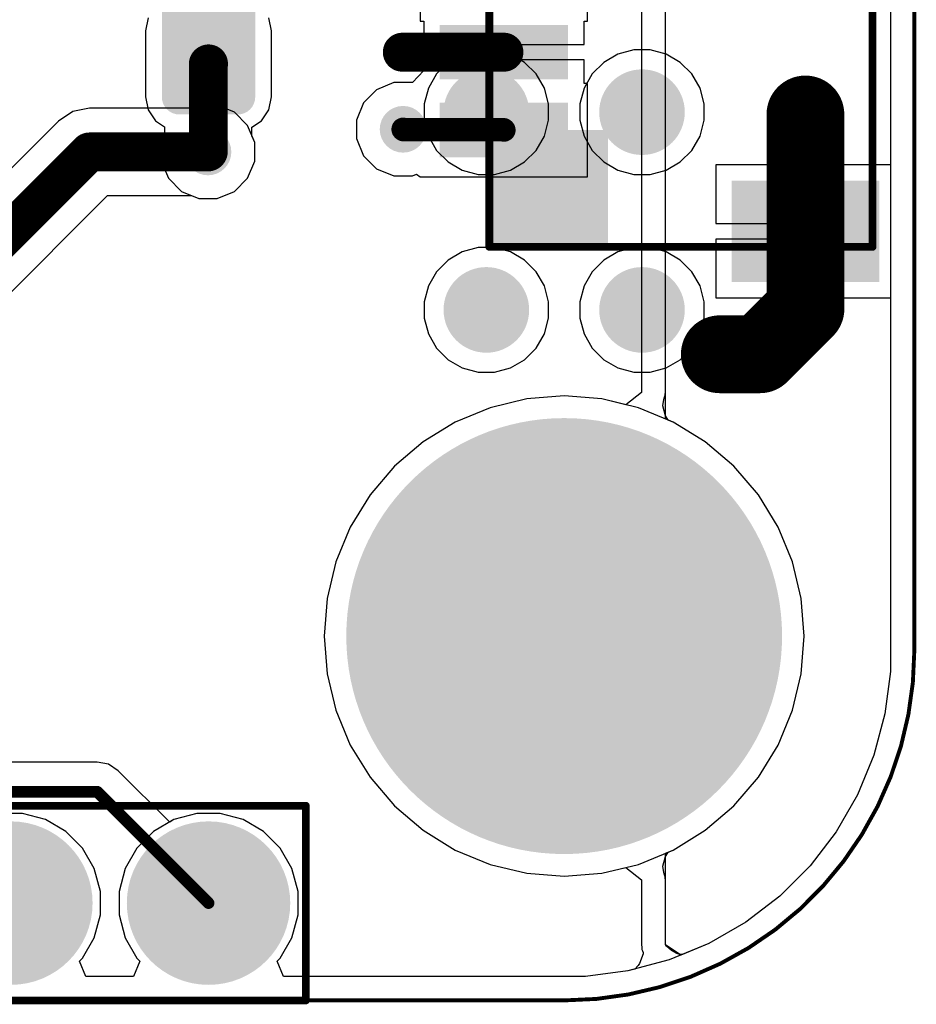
# Model space of a CAD drawing. Header units: inches. Extents: x 0 to 41, y 0 to 25.4.
# Tile 8 of 10: x 29.5 to 41, y 0 to 12.6. Entities that reach past the tile are written whole.
import ezdxf

# ---------------------------------------------------------------- set-up
doc = ezdxf.new("R2010")
doc.units = ezdxf.units.IN
for name, color, linetype in [('Board', 56, 'Continuous'), ('BOTTOM', 5, 'Continuous'), ('Bottom Solder', 6, 'Continuous'), ('Pad Holes', 156, 'Continuous'), ('TOP', 1, 'Continuous'), ('Top Assembly', 56, 'Continuous'), ('Top Solder', 216, 'Continuous'), ('Via Holes', 16, 'Continuous')]:
    doc.layers.add(name, color=color, linetype=linetype)

# ---------------------------------------------------------------- blocks, each defined once
blk = doc.blocks.new('SJ_B_1644')
at = {"layer": 'BOTTOM'}
h = blk.add_hatch(color=5, dxfattribs=at)
edge = h.paths.add_edge_path()
edge.add_arc((-0.225, -0.375), 0.125, 270, 360)
edge.add_line((-0.1, -0.375), (-0.1, 0.375))
edge.add_arc((-0.225, 0.375), 0.125, 0, 90)
edge.add_line((-0.225, 0.5), (-1.075, 0.5))
edge.add_arc((-1.075, 0.375), 0.125, 90, 180)
edge.add_line((-1.2, 0.375), (-1.2, -0.375))
edge.add_arc((-1.075, -0.375), 0.125, 180, 270)
edge.add_line((-1.075, -0.5), (-0.225, -0.5))
h = blk.add_hatch(color=5, dxfattribs=at)
edge = h.paths.add_edge_path()
edge.add_arc((0.225, 0.375), 0.125, 90, 180)
edge.add_line((0.1, 0.375), (0.1, -0.375))
edge.add_arc((0.225, -0.375), 0.125, 180, 270)
edge.add_line((0.225, -0.5), (1.075, -0.5))
edge.add_arc((1.075, -0.375), 0.125, 270, 360)
edge.add_line((1.2, -0.375), (1.2, 0.375))
edge.add_arc((1.075, 0.375), 0.125, 0, 90)
edge.add_line((1.075, 0.5), (0.225, 0.5))
at = {"layer": 'Bottom Solder'}
h = blk.add_hatch(color=6, dxfattribs=at)
edge = h.paths.add_edge_path()
edge.add_arc((-0.225, -0.375), 0.225, 270, 360)
edge.add_line((0, -0.375), (0, 0.375))
edge.add_arc((-0.225, 0.375), 0.225, 0, 90)
edge.add_line((-0.225, 0.6), (-1.075, 0.6))
edge.add_arc((-1.075, 0.375), 0.225, 90, 180)
edge.add_line((-1.3, 0.375), (-1.3, -0.375))
edge.add_arc((-1.075, -0.375), 0.225, 180, 270)
edge.add_line((-1.075, -0.6), (-0.225, -0.6))
blk.add_hatch(color=6, dxfattribs=at).paths.add_polyline_path([(-0.76, -0.6), (0.76, -0.6), (0.76, 0.6), (-0.76, 0.6)])
h = blk.add_hatch(color=6, dxfattribs=at)
edge = h.paths.add_edge_path()
edge.add_arc((0.225, 0.375), 0.225, 90, 180)
edge.add_line((0, 0.375), (0, -0.375))
edge.add_arc((0.225, -0.375), 0.225, 180, 270)
edge.add_line((0.225, -0.6), (1.075, -0.6))
edge.add_arc((1.075, -0.375), 0.225, 270, 360)
edge.add_line((1.3, -0.375), (1.3, 0.375))
edge.add_arc((1.075, 0.375), 0.225, 0, 90)
edge.add_line((1.075, 0.6), (0.225, 0.6))
blk = doc.blocks.new('SM04B_SRSS_TB_LF__SN__F_________1_1654')
at = {"layer": 'TOP'}
for points in [[(-3.4, 2.838), (-2.2, 2.838), (-2.2, 1.038), (-3.4, 1.038)], [(2.2, 2.838), (3.4, 2.838), (3.4, 1.038), (2.2, 1.038)], [(-1.8, -1.162), (-1.2, -1.162), (-1.2, -2.712), (-1.8, -2.712)], [(-0.8, -1.162), (-0.2, -1.162), (-0.2, -2.712), (-0.8, -2.712)], [(0.2, -1.162), (0.8, -1.162), (0.8, -2.712), (0.2, -2.712)], [(1.2, -1.162), (1.8, -1.162), (1.8, -2.712), (1.2, -2.712)]]:
    blk.add_hatch(color=1, dxfattribs=at).paths.add_polyline_path(points)
at = {"layer": 'Top Assembly'}
blk.add_hatch(color=56, dxfattribs=at).paths.add_polyline_path([(1.5, -2.125), (3, -2.125), (3, -0.6), (1.5, -0.6)])
at = {"layer": 'Top Solder'}
for points in [[(-3.45, 2.888), (-2.15, 2.888), (-2.15, 0.988), (-3.45, 0.988)], [(2.15, 2.888), (3.45, 2.888), (3.45, 0.988), (2.15, 0.988)], [(-1.85, -1.112), (-1.15, -1.112), (-1.15, -2.762), (-1.85, -2.762)], [(-0.85, -1.112), (-0.15, -1.112), (-0.15, -2.762), (-0.85, -2.762)], [(0.15, -1.112), (0.85, -1.112), (0.85, -2.762), (0.15, -2.762)], [(1.15, -1.112), (1.85, -1.112), (1.85, -2.762), (1.15, -2.762)]]:
    blk.add_hatch(color=216, dxfattribs=at).paths.add_polyline_path(points)
at = {"layer": 'Top Assembly', "const_width": 0.1}
for points in [[(-3, -2.125), (-3, 2.8)], [(0.675, 2.8), (-3, 2.8)], [(3, 2.8), (0.675, 2.8)], [(3, -2.125), (3, 2.8)], [(-3, -2.125), (0, -2.125)], [(3, -2.125), (0, -2.125)]]:
    blk.add_lwpolyline(points, dxfattribs=at)
at = {"layer": 'Top Assembly', "const_width": 0.05}
for points in [[(-3.025, 2.8, 1), (-2.975, 2.8, 1)], [(-3.025, 2.8, 1), (-2.975, 2.8, 1)], [(0.65, 2.8, 1), (0.7, 2.8, 1)], [(0.65, 2.8, 1), (0.7, 2.8, 1)], [(2.975, 2.8, 1), (3.025, 2.8, 1)], [(2.975, 2.8, 1), (3.025, 2.8, 1)], [(-3.025, -2.125, 1), (-2.975, -2.125, 1)], [(-3.025, -2.125, 1), (-2.975, -2.125, 1)], [(-0.025, -2.125, 1), (0.025, -2.125, 1)], [(-0.025, -2.125, 1), (0.025, -2.125, 1)], [(2.975, -2.125, 1), (3.025, -2.125, 1)], [(2.975, -2.125, 1), (3.025, -2.125, 1)]]:
    blk.add_lwpolyline(points, format="xyb", close=True, dxfattribs=at)
blk = doc.blocks.new('TP_1_00MM_B_1657')
at = {"layer": 'BOTTOM'}
h = blk.add_hatch(color=5, dxfattribs=at)
edge = h.paths.add_edge_path()
edge.add_arc((0, 0), 0.5, 0, 360)
at = {"layer": 'Bottom Solder'}
h = blk.add_hatch(color=6, dxfattribs=at)
edge = h.paths.add_edge_path()
edge.add_arc((0, 0), 0.55, 0, 360)
blk = doc.blocks.new('TP_1_00MM_B_1658')
at = {"layer": 'BOTTOM'}
h = blk.add_hatch(color=5, dxfattribs=at)
edge = h.paths.add_edge_path()
edge.add_arc((0, 0), 0.5, 0, 360)
at = {"layer": 'Bottom Solder'}
h = blk.add_hatch(color=6, dxfattribs=at)
edge = h.paths.add_edge_path()
edge.add_arc((0, 0), 0.55, 0, 360)
blk = doc.blocks.new('TP_1_00MM_B_1662')
at = {"layer": 'BOTTOM'}
h = blk.add_hatch(color=5, dxfattribs=at)
edge = h.paths.add_edge_path()
edge.add_arc((0, 0), 0.5, 0, 360)
at = {"layer": 'Bottom Solder'}
h = blk.add_hatch(color=6, dxfattribs=at)
edge = h.paths.add_edge_path()
edge.add_arc((0, 0), 0.55, 0, 360)
blk = doc.blocks.new('TP_1_00MM_B_1663')
at = {"layer": 'BOTTOM'}
h = blk.add_hatch(color=5, dxfattribs=at)
edge = h.paths.add_edge_path()
edge.add_arc((0, 0), 0.5, 0, 360)
at = {"layer": 'Bottom Solder'}
h = blk.add_hatch(color=6, dxfattribs=at)
edge = h.paths.add_edge_path()
edge.add_arc((0, 0), 0.55, 0, 360)
blk = doc.blocks.new('PIN_HEADER_2_54___VERT__1_10POS_1671')
at = {"layer": 'BOTTOM'}
h = blk.add_hatch(color=5, dxfattribs=at)
edge = h.paths.add_edge_path()
edge.add_arc((8.89, 0), 0.85, 0, 360)
h = blk.add_hatch(color=5, dxfattribs=at)
edge = h.paths.add_edge_path()
edge.add_arc((11.43, 0), 0.85, 0, 360)
at = {"layer": 'Bottom Solder'}
h = blk.add_hatch(color=6, dxfattribs=at)
edge = h.paths.add_edge_path()
edge.add_arc((8.89, 0), 1.05, 0, 360)
h = blk.add_hatch(color=6, dxfattribs=at)
edge = h.paths.add_edge_path()
edge.add_arc((11.43, 0), 1.05, 0, 360)
at = {"layer": 'Pad Holes'}
h = blk.add_hatch(color=7, dxfattribs=at)
edge = h.paths.add_edge_path()
edge.add_arc((8.89, 0), 0.5, 0, 360)
h = blk.add_hatch(color=7, dxfattribs=at)
edge = h.paths.add_edge_path()
edge.add_arc((11.43, 0), 0.5, 0, 360)
at = {"layer": 'TOP'}
h = blk.add_hatch(color=1, dxfattribs=at)
edge = h.paths.add_edge_path()
edge.add_arc((8.89, 0), 0.85, 0, 360)
h = blk.add_hatch(color=1, dxfattribs=at)
edge = h.paths.add_edge_path()
edge.add_arc((11.43, 0), 0.85, 0, 360)
at = {"layer": 'Top Solder'}
h = blk.add_hatch(color=216, dxfattribs=at)
edge = h.paths.add_edge_path()
edge.add_arc((8.89, 0), 1.05, 0, 360)
h = blk.add_hatch(color=216, dxfattribs=at)
edge = h.paths.add_edge_path()
edge.add_arc((11.43, 0), 1.05, 0, 360)
at = {"layer": 'Top Assembly', "const_width": 0.1}
for points in [[(-12.68, 1.25), (12.68, 1.25)], [(12.68, -1.25), (12.68, 1.25)], [(-12.68, -1.25), (12.68, -1.25)]]:
    blk.add_lwpolyline(points, dxfattribs=at)
at = {"layer": 'Top Assembly', "const_width": 0.05}
for points in [[(12.655, 1.25, 1), (12.705, 1.25, 1)], [(12.655, 1.25, 1), (12.705, 1.25, 1)], [(12.655, -1.25, 1), (12.705, -1.25, 1)], [(12.655, -1.25, 1), (12.705, -1.25, 1)]]:
    blk.add_lwpolyline(points, format="xyb", close=True, dxfattribs=at)

msp = doc.modelspace()

# ---------------------------------------------------------------- hatches: boundary and pattern name
at = {"layer": 'BOTTOM'}
h = msp.add_hatch(color=5, dxfattribs=at)
edge = h.paths.add_edge_path()
edge.add_arc((34.43, 11.19), 0.3, 0, 360)
h = msp.add_hatch(color=5, dxfattribs=at)
edge = h.paths.add_edge_path()
edge.add_arc((31.923, 10.899), 0.3, 0, 360)
h = msp.add_hatch(color=5, dxfattribs=at)
edge = h.paths.add_edge_path()
edge.add_arc((38.5, 8.3), 0.3, 0, 360)
h = msp.add_hatch(color=5, dxfattribs=at)
edge = h.paths.add_edge_path()
edge.add_arc((36.5, 4.68), 1.5, 0, 360)
at = {"layer": 'Bottom Solder'}
h = msp.add_hatch(color=6, dxfattribs=at)
edge = h.paths.add_edge_path()
edge.add_arc((36.5, 4.68), 2.8, 0, 360)
at = {"layer": 'Pad Holes'}
h = msp.add_hatch(color=7, dxfattribs=at)
edge = h.paths.add_edge_path()
edge.add_arc((36.5, 4.68), 1.6, 0, 360)
at = {"layer": 'TOP'}
h = msp.add_hatch(color=1, dxfattribs=at)
edge = h.paths.add_edge_path()
edge.add_arc((34.43, 11.19), 0.3, 0, 360)
h = msp.add_hatch(color=1, dxfattribs=at)
edge = h.paths.add_edge_path()
edge.add_arc((31.923, 10.899), 0.3, 0, 360)
h = msp.add_hatch(color=1, dxfattribs=at)
edge = h.paths.add_edge_path()
edge.add_arc((38.5, 8.3), 0.3, 0, 360)
h = msp.add_hatch(color=1, dxfattribs=at)
edge = h.paths.add_edge_path()
edge.add_arc((36.5, 4.68), 1.5, 0, 360)
at = {"layer": 'Top Solder'}
h = msp.add_hatch(color=216, dxfattribs=at)
edge = h.paths.add_edge_path()
edge.add_arc((36.5, 4.68), 2.8, 0, 360)
at = {"layer": 'Via Holes'}
h = msp.add_hatch(color=7, dxfattribs=at)
edge = h.paths.add_edge_path()
edge.add_arc((34.43, 11.19), 0.15, 0, 360)
h = msp.add_hatch(color=7, dxfattribs=at)
edge = h.paths.add_edge_path()
edge.add_arc((31.923, 10.899), 0.15, 0, 360)
h = msp.add_hatch(color=7, dxfattribs=at)
edge = h.paths.add_edge_path()
edge.add_arc((38.5, 8.3), 0.15, 0, 360)

# ---------------------------------------------------------------- linework, layer by layer
at = {"layer": 'Board', "const_width": 0.05}
for points in [[(41, 4.5), (41, 20.86)], [(4.5, 0), (36.5, 0)]]:
    msp.add_lwpolyline(points, dxfattribs=at)
msp.add_lwpolyline([(41, 4.5, -0.414214), (36.5, 0)], format="xyb", dxfattribs=at)
at = {"layer": 'Board', "const_width": 0.025}
for points in [[(40.988, 4.5, 1), (41.013, 4.5, 1)], [(40.988, 4.5, 1), (41.013, 4.5, 1)], [(36.488, 0, 1), (36.513, 0, 1)], [(36.488, 0, 1), (36.513, 0, 1)]]:
    msp.add_lwpolyline(points, format="xyb", close=True, dxfattribs=at)
at = {"layer": 'BOTTOM'}
for p, q in [((40.694, 20.86), (40.694, 4.5)), ((31.155, 12.621), (31.122, 12.455)), ((32.738, 12.455), (32.705, 12.621)), ((31.122, 12.455), (31.122, 11.605)), ((32.738, 11.605), (32.738, 12.455)), ((35.191, 12.155), (35.009, 12.05)), ((35.395, 12.21), (35.191, 12.155)), ((35.605, 12.21), (35.395, 12.21)), ((35.809, 12.155), (35.605, 12.21)), ((35.991, 12.05), (35.809, 12.155)), ((37.191, 12.155), (37.009, 12.05)), ((37.395, 12.21), (37.191, 12.155)), ((37.605, 12.21), (37.395, 12.21)), ((37.809, 12.155), (37.605, 12.21)), ((37.991, 12.05), (37.809, 12.155)), ((35.009, 12.05), (34.86, 11.901)), ((36.14, 11.901), (35.991, 12.05)), ((37.009, 12.05), (36.86, 11.901)), ((38.14, 11.901), (37.991, 12.05)), ((34.86, 11.901), (34.755, 11.719)), ((36.246, 11.719), (36.14, 11.901)), ((36.86, 11.901), (36.755, 11.719)), ((38.246, 11.719), (38.14, 11.901)), ((34.755, 11.719), (34.7, 11.515)), ((36.3, 11.515), (36.246, 11.719)), ((36.755, 11.719), (36.7, 11.515)), ((38.3, 11.515), (38.246, 11.719)), ((31.122, 11.605), (31.155, 11.439)), ((32.705, 11.439), (32.738, 11.605)), ((34.7, 11.515), (34.7, 11.305)), ((36.3, 11.305), (36.3, 11.515)), ((36.7, 11.515), (36.7, 11.305)), ((38.3, 11.305), (38.3, 11.515)), ((31.155, 11.439), (31.249, 11.299)), ((32.611, 11.299), (32.705, 11.439)), ((31.249, 11.299), (31.366, 11.22)), ((32.487, 11.216), (32.611, 11.299)), ((34.7, 11.305), (34.755, 11.101)), ((36.246, 11.101), (36.3, 11.305)), ((36.7, 11.305), (36.755, 11.101)), ((38.246, 11.101), (38.3, 11.305)), ((31.366, 11.22), (31.366, 11.121)), ((32.487, 11.105), (32.487, 11.216)), ((31.366, 11.121), (31.323, 11.019)), ((31.323, 11.019), (31.323, 10.78)), ((32.523, 11.019), (32.487, 11.105)), ((32.523, 10.78), (32.523, 11.019)), ((34.755, 11.101), (34.86, 10.919)), ((36.14, 10.919), (36.246, 11.101)), ((36.755, 11.101), (36.86, 10.919)), ((38.14, 10.919), (38.246, 11.101)), ((34.86, 10.919), (35.009, 10.77)), ((35.991, 10.77), (36.14, 10.919)), ((36.86, 10.919), (37.009, 10.77)), ((37.991, 10.77), (38.14, 10.919)), ((31.323, 10.78), (31.415, 10.56)), ((32.432, 10.56), (32.523, 10.78)), ((35.009, 10.77), (35.191, 10.665)), ((35.809, 10.665), (35.991, 10.77)), ((37.009, 10.77), (37.191, 10.665)), ((37.809, 10.665), (37.991, 10.77)), ((35.191, 10.665), (35.395, 10.61)), ((35.605, 10.61), (35.809, 10.665)), ((37.191, 10.665), (37.395, 10.61)), ((37.605, 10.61), (37.809, 10.665)), ((31.415, 10.56), (31.584, 10.391)), ((32.263, 10.391), (32.432, 10.56)), ((35.395, 10.61), (35.605, 10.61)), ((37.395, 10.61), (37.605, 10.61)), ((31.584, 10.391), (31.804, 10.299)), ((32.043, 10.299), (32.263, 10.391)), ((31.804, 10.299), (32.043, 10.299)), ((35.191, 9.615), (35.009, 9.51)), ((35.395, 9.67), (35.191, 9.615)), ((35.605, 9.67), (35.395, 9.67)), ((35.809, 9.615), (35.605, 9.67)), ((35.991, 9.51), (35.809, 9.615)), ((37.191, 9.615), (37.009, 9.51)), ((37.395, 9.67), (37.191, 9.615)), ((37.605, 9.67), (37.395, 9.67)), ((37.809, 9.615), (37.605, 9.67)), ((37.991, 9.51), (37.809, 9.615)), ((35.009, 9.51), (34.86, 9.361)), ((36.14, 9.361), (35.991, 9.51)), ((37.009, 9.51), (36.86, 9.361)), ((38.14, 9.361), (37.991, 9.51)), ((34.86, 9.361), (34.755, 9.179)), ((36.246, 9.179), (36.14, 9.361)), ((36.86, 9.361), (36.755, 9.179)), ((38.246, 9.179), (38.14, 9.361)), ((34.755, 9.179), (34.7, 8.975)), ((36.3, 8.975), (36.246, 9.179)), ((36.755, 9.179), (36.7, 8.975)), ((38.3, 8.975), (38.246, 9.179)), ((34.7, 8.975), (34.7, 8.765)), ((36.3, 8.765), (36.3, 8.975)), ((36.7, 8.975), (36.7, 8.765)), ((38.3, 8.765), (38.3, 8.975)), ((34.7, 8.765), (34.755, 8.561)), ((36.246, 8.561), (36.3, 8.765)), ((36.7, 8.765), (36.755, 8.561)), ((38.246, 8.561), (38.3, 8.765)), ((34.755, 8.561), (34.86, 8.379)), ((36.14, 8.379), (36.246, 8.561)), ((36.755, 8.561), (36.86, 8.379)), ((38.14, 8.379), (38.246, 8.561)), ((34.86, 8.379), (35.009, 8.23)), ((35.991, 8.23), (36.14, 8.379)), ((36.86, 8.379), (37.009, 8.23)), ((37.991, 8.23), (38.14, 8.379)), ((35.009, 8.23), (35.191, 8.125)), ((35.809, 8.125), (35.991, 8.23)), ((37.009, 8.23), (37.191, 8.125)), ((37.809, 8.125), (37.991, 8.23)), ((35.191, 8.125), (35.395, 8.07)), ((35.605, 8.07), (35.809, 8.125)), ((37.191, 8.125), (37.395, 8.07)), ((37.605, 8.07), (37.809, 8.125)), ((35.395, 8.07), (35.605, 8.07)), ((37.395, 8.07), (37.605, 8.07)), ((36.018, 7.727), (35.547, 7.614)), ((36.5, 7.765), (36.018, 7.727)), ((36.983, 7.727), (36.5, 7.765)), ((37.453, 7.614), (36.983, 7.727)), ((35.547, 7.614), (35.1, 7.428)), ((37.9, 7.428), (37.453, 7.614)), ((35.1, 7.428), (34.687, 7.175)), ((38.313, 7.175), (37.9, 7.428)), ((34.687, 7.175), (34.319, 6.861)), ((38.681, 6.861), (38.313, 7.175)), ((34.319, 6.861), (34.005, 6.493)), ((38.995, 6.493), (38.681, 6.861)), ((34.005, 6.493), (33.752, 6.08)), ((39.248, 6.08), (38.995, 6.493)), ((33.752, 6.08), (33.566, 5.633)), ((39.434, 5.633), (39.248, 6.08)), ((33.566, 5.633), (33.454, 5.163)), ((39.547, 5.163), (39.434, 5.633)), ((33.454, 5.163), (33.416, 4.68)), ((39.585, 4.68), (39.547, 5.163)), ((33.416, 4.68), (33.454, 4.197)), ((39.547, 4.197), (39.585, 4.68)), ((40.694, 4.5), (40.694, 4.225)), ((33.454, 4.197), (33.566, 3.727)), ((39.434, 3.727), (39.547, 4.197)), ((40.694, 4.225), (40.622, 3.68)), ((33.566, 3.727), (33.752, 3.28)), ((39.248, 3.28), (39.434, 3.727)), ((40.622, 3.68), (40.48, 3.149)), ((33.752, 3.28), (34.005, 2.867)), ((38.995, 2.867), (39.248, 3.28)), ((40.48, 3.149), (40.27, 2.641)), ((34.005, 2.867), (34.319, 2.499)), ((38.681, 2.499), (38.995, 2.867)), ((40.27, 2.641), (39.995, 2.165)), ((34.319, 2.499), (34.687, 2.185)), ((38.313, 2.185), (38.681, 2.499)), ((29.541, 2.4), (29.239, 2.4)), ((29.834, 2.322), (29.541, 2.4)), ((30.096, 2.17), (29.834, 2.322)), ((31.486, 2.322), (31.224, 2.17)), ((31.779, 2.4), (31.486, 2.322)), ((32.081, 2.4), (31.779, 2.4)), ((32.374, 2.322), (32.081, 2.4)), ((32.636, 2.17), (32.374, 2.322)), ((30.31, 1.956), (30.096, 2.17)), ((31.224, 2.17), (31.01, 1.956)), ((32.85, 1.956), (32.636, 2.17)), ((34.687, 2.185), (35.1, 1.932)), ((37.9, 1.932), (38.313, 2.185)), ((39.995, 2.165), (39.66, 1.729)), ((30.462, 1.694), (30.31, 1.956)), ((31.01, 1.956), (30.858, 1.694)), ((33.002, 1.694), (32.85, 1.956)), ((35.1, 1.932), (35.547, 1.746)), ((37.453, 1.746), (37.9, 1.932)), ((30.54, 1.401), (30.462, 1.694)), ((30.858, 1.694), (30.78, 1.401)), ((33.08, 1.401), (33.002, 1.694)), ((35.547, 1.746), (36.018, 1.633)), ((36.983, 1.633), (37.453, 1.746)), ((39.66, 1.729), (39.271, 1.34)), ((36.018, 1.633), (36.5, 1.596)), ((36.5, 1.596), (36.983, 1.633)), ((30.54, 1.099), (30.54, 1.401)), ((30.78, 1.401), (30.78, 1.099)), ((33.08, 1.099), (33.08, 1.401)), ((39.271, 1.34), (38.835, 1.005)), ((30.462, 0.806), (30.54, 1.099)), ((30.78, 1.099), (30.858, 0.806)), ((33.002, 0.806), (33.08, 1.099)), ((38.835, 1.005), (38.359, 0.73)), ((30.31, 0.544), (30.462, 0.806)), ((30.858, 0.806), (31.01, 0.544)), ((32.85, 0.544), (33.002, 0.806)), ((38.359, 0.73), (37.851, 0.52)), ((30.272, 0.506), (30.31, 0.544)), ((31.01, 0.544), (31.048, 0.506)), ((32.812, 0.506), (32.85, 0.544)), ((37.851, 0.52), (37.32, 0.378)), ((30.355, 0.306), (30.272, 0.506)), ((31.048, 0.506), (30.965, 0.306)), ((32.895, 0.306), (32.812, 0.506)), ((30.965, 0.306), (30.355, 0.306)), ((36.5, 0.306), (32.895, 0.306)), ((36.775, 0.306), (36.5, 0.306)), ((37.32, 0.378), (36.775, 0.306))]:
    msp.add_line(p, q, dxfattribs=at)
at = {"layer": 'BOTTOM', "const_width": 0.5}
for points in [[(31.927, 12.027), (31.93, 12.03)], [(31.927, 10.903), (31.927, 12.027)], [(31.923, 10.899), (31.927, 10.903)]]:
    msp.add_lwpolyline(points, dxfattribs=at)
at = {"layer": 'BOTTOM', "const_width": 0.25}
for points in [[(31.802, 12.027, 1), (32.052, 12.027, 1)], [(31.802, 12.027, 1), (32.052, 12.027, 1)], [(31.805, 12.03, 1), (32.055, 12.03, 1)], [(31.798, 10.899, 1), (32.048, 10.899, 1)], [(31.802, 10.903, 1), (32.052, 10.903, 1)], [(31.802, 10.903, 1), (32.052, 10.903, 1)]]:
    msp.add_lwpolyline(points, format="xyb", close=True, dxfattribs=at)
at = {"layer": 'TOP'}
for p, q in [((37.8, 7.47), (37.8, 17.89)), ((37.494, 17.551), (37.494, 7.809)), ((37.8, 7.809), (37.8, 17.551)), ((40.694, 14.626), (40.694, 10.734)), ((40.694, 14.626), (40.694, 10.734)), ((36.801, 12.58), (36.801, 13.58)), ((34.651, 12.833), (34.651, 12.58)), ((34.651, 12.58), (34.697, 12.58)), ((34.697, 12.58), (34.697, 12.28)), ((36.755, 12.28), (36.755, 12.58)), ((36.755, 12.58), (36.801, 12.58)), ((34.697, 12.28), (35.726, 12.28)), ((35.726, 12.28), (36.755, 12.28)), ((35.726, 12.08), (34.697, 12.08)), ((34.697, 12.08), (34.697, 11.945)), ((36.755, 12.08), (35.726, 12.08)), ((36.755, 11.78), (36.755, 12.08)), ((34.697, 11.945), (34.549, 11.79)), ((34.31, 11.79), (34.09, 11.698)), ((34.549, 11.79), (34.31, 11.79)), ((36.801, 11.78), (36.755, 11.78)), ((36.801, 10.58), (36.801, 11.78)), ((34.09, 11.698), (33.921, 11.529)), ((33.921, 11.529), (33.83, 11.309)), ((30.185, 11.417), (30.003, 11.296)), ((30.399, 11.46), (30.185, 11.417)), ((31.709, 11.46), (30.399, 11.46)), ((31.804, 11.499), (31.709, 11.46)), ((32.043, 11.499), (31.804, 11.499)), ((32.263, 11.408), (32.043, 11.499)), ((32.432, 11.239), (32.263, 11.408)), ((30.003, 11.296), (28.055, 9.348)), ((33.83, 11.309), (33.83, 11.07)), ((32.523, 11.019), (32.432, 11.239)), ((32.523, 10.78), (32.523, 11.019)), ((33.83, 11.07), (33.921, 10.85)), ((32.432, 10.56), (32.523, 10.78)), ((33.921, 10.85), (34.09, 10.681)), ((34.09, 10.681), (34.31, 10.59)), ((39.501, 10.734), (38.447, 10.734)), ((38.447, 10.734), (38.447, 9.98)), ((39.501, 10.734), (38.447, 10.734)), ((38.447, 10.734), (38.447, 9.98)), ((39.501, 9.98), (39.501, 10.734)), ((39.501, 9.98), (39.501, 10.734)), ((40.694, 10.734), (39.701, 10.734)), ((39.701, 10.734), (39.701, 9.88)), ((40.694, 10.734), (39.701, 10.734)), ((39.701, 10.734), (39.701, 9.88)), ((32.263, 10.391), (32.432, 10.56)), ((34.31, 10.59), (34.549, 10.59)), ((34.549, 10.59), (34.603, 10.612)), ((34.603, 10.612), (34.651, 10.58)), ((34.651, 10.58), (34.651, 10.58)), ((34.651, 10.58), (36.801, 10.58)), ((32.043, 10.299), (32.263, 10.391)), ((28.848, 8.555), (30.632, 10.339)), ((30.632, 10.339), (31.709, 10.339)), ((31.709, 10.339), (31.804, 10.299)), ((31.804, 10.299), (32.043, 10.299)), ((38.447, 9.98), (39.501, 9.98)), ((38.447, 9.98), (39.501, 9.98)), ((39.701, 9.88), (39.701, 9.026)), ((39.701, 9.88), (39.701, 9.026)), ((39.501, 9.78), (38.447, 9.78)), ((38.447, 9.78), (38.447, 9.026)), ((39.501, 9.78), (38.447, 9.78)), ((38.447, 9.78), (38.447, 9.026)), ((39.501, 9.026), (39.501, 9.78)), ((39.501, 9.026), (39.501, 9.78)), ((38.447, 9.026), (39.501, 9.026)), ((38.447, 9.026), (39.501, 9.026)), ((39.701, 9.026), (40.694, 9.026)), ((39.701, 9.026), (40.694, 9.026)), ((40.694, 9.026), (40.694, 4.5)), ((40.694, 9.026), (40.694, 4.5)), ((36.018, 7.727), (35.547, 7.614)), ((36.5, 7.765), (36.018, 7.727)), ((36.983, 7.727), (36.5, 7.765)), ((37.294, 7.652), (36.983, 7.727)), ((37.494, 7.809), (37.294, 7.652)), ((37.777, 7.692), (37.785, 7.734)), ((37.785, 7.734), (37.798, 7.773)), ((37.796, 7.792), (37.8, 7.809)), ((37.798, 7.773), (37.796, 7.792)), ((35.547, 7.614), (35.1, 7.428)), ((37.767, 7.637), (37.777, 7.692)), ((37.803, 7.51), (37.767, 7.637)), ((37.9, 7.428), (37.8, 7.47)), ((37.831, 7.464), (37.803, 7.51)), ((37.846, 7.451), (37.831, 7.464)), ((35.1, 7.428), (34.687, 7.175)), ((37.9, 7.428), (37.846, 7.451)), ((38.313, 7.175), (37.9, 7.428)), ((38.313, 7.175), (37.9, 7.428)), ((34.687, 7.175), (34.319, 6.861)), ((38.681, 6.861), (38.313, 7.175)), ((38.681, 6.861), (38.313, 7.175)), ((34.319, 6.861), (34.005, 6.493)), ((38.995, 6.493), (38.681, 6.861)), ((38.995, 6.493), (38.681, 6.861)), ((34.005, 6.493), (33.752, 6.08)), ((39.248, 6.08), (38.995, 6.493)), ((39.248, 6.08), (38.995, 6.493)), ((33.752, 6.08), (33.566, 5.633)), ((39.434, 5.633), (39.248, 6.08)), ((39.434, 5.633), (39.248, 6.08)), ((33.566, 5.633), (33.454, 5.163)), ((39.547, 5.163), (39.434, 5.633)), ((39.547, 5.163), (39.434, 5.633)), ((33.454, 5.163), (33.416, 4.68)), ((39.585, 4.68), (39.547, 5.163)), ((39.585, 4.68), (39.547, 5.163)), ((33.416, 4.68), (33.454, 4.197)), ((39.547, 4.197), (39.585, 4.68)), ((39.547, 4.197), (39.585, 4.68)), ((40.694, 4.5), (40.694, 4.225)), ((40.694, 4.5), (40.694, 4.225)), ((33.454, 4.197), (33.566, 3.727)), ((39.434, 3.727), (39.547, 4.197)), ((39.434, 3.727), (39.547, 4.197)), ((40.694, 4.225), (40.622, 3.68)), ((40.694, 4.225), (40.622, 3.68)), ((33.566, 3.727), (33.752, 3.28)), ((39.248, 3.28), (39.434, 3.727)), ((39.248, 3.28), (39.434, 3.727)), ((40.622, 3.68), (40.48, 3.149)), ((40.622, 3.68), (40.48, 3.149)), ((33.752, 3.28), (34.005, 2.867)), ((38.995, 2.867), (39.248, 3.28)), ((38.995, 2.867), (39.248, 3.28)), ((30.5, 3.062), (29.058, 3.062)), ((30.646, 3.033), (30.5, 3.062)), ((40.48, 3.149), (40.27, 2.641)), ((40.48, 3.149), (40.27, 2.641)), ((30.77, 2.95), (30.646, 3.033)), ((31.431, 2.29), (30.77, 2.95)), ((34.005, 2.867), (34.319, 2.499)), ((38.681, 2.499), (38.995, 2.867)), ((38.681, 2.499), (38.995, 2.867)), ((40.27, 2.641), (39.995, 2.165)), ((40.27, 2.641), (39.995, 2.165)), ((34.319, 2.499), (34.687, 2.185)), ((38.313, 2.185), (38.681, 2.499)), ((38.313, 2.185), (38.681, 2.499)), ((31.486, 2.322), (31.431, 2.29)), ((31.779, 2.4), (31.486, 2.322)), ((32.081, 2.4), (31.779, 2.4)), ((32.374, 2.322), (32.081, 2.4)), ((32.636, 2.17), (32.374, 2.322)), ((32.85, 1.956), (32.636, 2.17)), ((34.687, 2.185), (35.1, 1.932)), ((37.9, 1.932), (38.313, 2.185)), ((37.9, 1.932), (38.313, 2.185)), ((39.995, 2.165), (39.66, 1.729)), ((39.995, 2.165), (39.66, 1.729)), ((33.002, 1.694), (32.85, 1.956)), ((35.1, 1.932), (35.547, 1.746)), ((37.8, 1.89), (37.9, 1.932)), ((37.831, 1.896), (37.846, 1.909)), ((37.846, 1.909), (37.9, 1.932)), ((37.767, 1.723), (37.803, 1.85)), ((37.8, 0.715), (37.8, 1.89)), ((37.803, 1.85), (37.831, 1.896)), ((33.08, 1.401), (33.002, 1.694)), ((35.547, 1.746), (36.018, 1.633)), ((36.983, 1.633), (37.294, 1.708)), ((37.294, 1.708), (37.494, 1.551)), ((37.777, 1.668), (37.767, 1.723)), ((37.785, 1.627), (37.777, 1.668)), ((39.66, 1.729), (39.271, 1.34)), ((39.66, 1.729), (39.271, 1.34)), ((36.018, 1.633), (36.5, 1.596)), ((36.5, 1.596), (36.983, 1.633)), ((37.494, 1.551), (37.494, 0.715)), ((37.798, 1.587), (37.785, 1.627)), ((37.796, 1.568), (37.798, 1.587)), ((37.8, 1.551), (37.796, 1.568)), ((37.8, 0.724), (37.8, 1.551)), ((33.08, 1.099), (33.08, 1.401)), ((39.271, 1.34), (38.835, 1.005)), ((39.271, 1.34), (38.835, 1.005)), ((33.002, 0.806), (33.08, 1.099)), ((38.835, 1.005), (38.359, 0.73)), ((38.835, 1.005), (38.359, 0.73)), ((32.85, 0.544), (33.002, 0.806)), ((37.494, 0.715), (37.5, 0.686)), ((37.5, 0.686), (37.5, 0.656)), ((37.5, 0.656), (37.508, 0.635)), ((37.508, 0.635), (37.514, 0.617)), ((37.802, 0.72), (37.8, 0.724)), ((38, 0.582), (37.8, 0.715)), ((37.803, 0.717), (37.802, 0.72)), ((37.815, 0.695), (37.803, 0.717)), ((37.879, 0.64), (37.815, 0.695)), ((37.947, 0.602), (37.879, 0.64)), ((38.359, 0.73), (38, 0.582)), ((38.359, 0.73), (38.016, 0.588)), ((32.812, 0.506), (32.85, 0.544)), ((37.517, 0.598), (37.469, 0.473)), ((37.514, 0.617), (37.517, 0.598)), ((37.959, 0.597), (37.947, 0.602)), ((37.98, 0.591), (37.959, 0.597)), ((38.016, 0.588), (37.98, 0.591)), ((32.895, 0.306), (32.812, 0.506)), ((37.407, 0.401), (37.32, 0.378)), ((37.451, 0.447), (37.407, 0.401)), ((37.469, 0.473), (37.451, 0.447)), ((36.5, 0.306), (32.895, 0.306)), ((36.775, 0.306), (36.5, 0.306)), ((37.32, 0.378), (36.775, 0.306))]:
    msp.add_line(p, q, dxfattribs=at)
for points, const_width in [([(34.42, 12.18), (35.726, 12.18)], 0.5), ([(39.6, 9.881), (39.6, 11.38)], 1), ([(34.43, 11.19), (34.435, 11.185)], 0.3), ([(34.435, 11.185), (35.721, 11.185)], 0.3), ([(35.721, 11.185), (35.726, 11.18)], 0.3), ([(28.3, 8.8), (30.399, 10.899)], 0.5), ([(30.399, 10.899), (31.923, 10.899)], 0.5), ([(39.601, 8.886), (39.601, 9.88)], 1), ([(39.6, 9.881), (39.601, 9.88)], 0.5), ([(39.015, 8.3), (39.601, 8.886)], 1), ([(38.5, 8.3), (39.015, 8.3)], 1), ([(28.9, 2.68), (30.5, 2.68)], 0.15), ([(30.5, 2.68), (31.93, 1.25)], 0.15)]:
    msp.add_lwpolyline(points, dxfattribs=dict(at, const_width=const_width))
for points, const_width in [([(34.295, 12.18, 1), (34.545, 12.18, 1)], 0.25), ([(35.601, 12.18, 1), (35.851, 12.18, 1)], 0.25), ([(39.35, 11.38, 1), (39.85, 11.38, 1)], 0.5), ([(34.355, 11.19, 1), (34.505, 11.19, 1)], 0.15), ([(34.36, 11.185, 1), (34.51, 11.185, 1)], 0.15), ([(34.36, 11.185, 1), (34.51, 11.185, 1)], 0.15), ([(35.646, 11.185, 1), (35.796, 11.185, 1)], 0.15), ([(35.646, 11.185, 1), (35.796, 11.185, 1)], 0.15), ([(35.651, 11.18, 1), (35.801, 11.18, 1)], 0.15), ([(30.274, 10.899, 1), (30.524, 10.899, 1)], 0.25), ([(30.274, 10.899, 1), (30.524, 10.899, 1)], 0.25), ([(31.798, 10.899, 1), (32.048, 10.899, 1)], 0.25), ([(39.35, 9.881, 1), (39.85, 9.881, 1)], 0.5), ([(39.351, 9.88, 1), (39.851, 9.88, 1)], 0.5), ([(39.475, 9.881, 1), (39.725, 9.881, 1)], 0.25), ([(39.476, 9.88, 1), (39.726, 9.88, 1)], 0.25), ([(39.351, 8.886, 1), (39.851, 8.886, 1)], 0.5), ([(39.351, 8.886, 1), (39.851, 8.886, 1)], 0.5), ([(38.25, 8.3, 1), (38.75, 8.3, 1)], 0.5), ([(38.765, 8.3, 1), (39.265, 8.3, 1)], 0.5), ([(38.765, 8.3, 1), (39.265, 8.3, 1)], 0.5), ([(30.463, 2.68, 1), (30.538, 2.68, 1)], 0.075), ([(30.463, 2.68, 1), (30.538, 2.68, 1)], 0.075), ([(31.893, 1.25, 1), (31.968, 1.25, 1)], 0.075)]:
    msp.add_lwpolyline(points, format="xyb", close=True, dxfattribs=dict(at, const_width=const_width))

# ---------------------------------------------------------------- block references
for name, p, rotation in [('SM04B_SRSS_TB_LF__SN__F_________1_1654', (37.663, 12.68), 270), ('SJ_B_1644', (31.93, 12.68), 90), ('TP_1_00MM_B_1662', (35.5, 11.41), 180), ('TP_1_00MM_B_1657', (37.5, 11.41), 180), ('TP_1_00MM_B_1663', (35.5, 8.87), 180), ('TP_1_00MM_B_1658', (37.5, 8.87), 180)]:
    msp.add_blockref(name, p, dxfattribs=dict(rotation=rotation))
msp.add_blockref('PIN_HEADER_2_54___VERT__1_10POS_1671', (20.5, 1.25))

doc.saveas('drawing.dxf')
